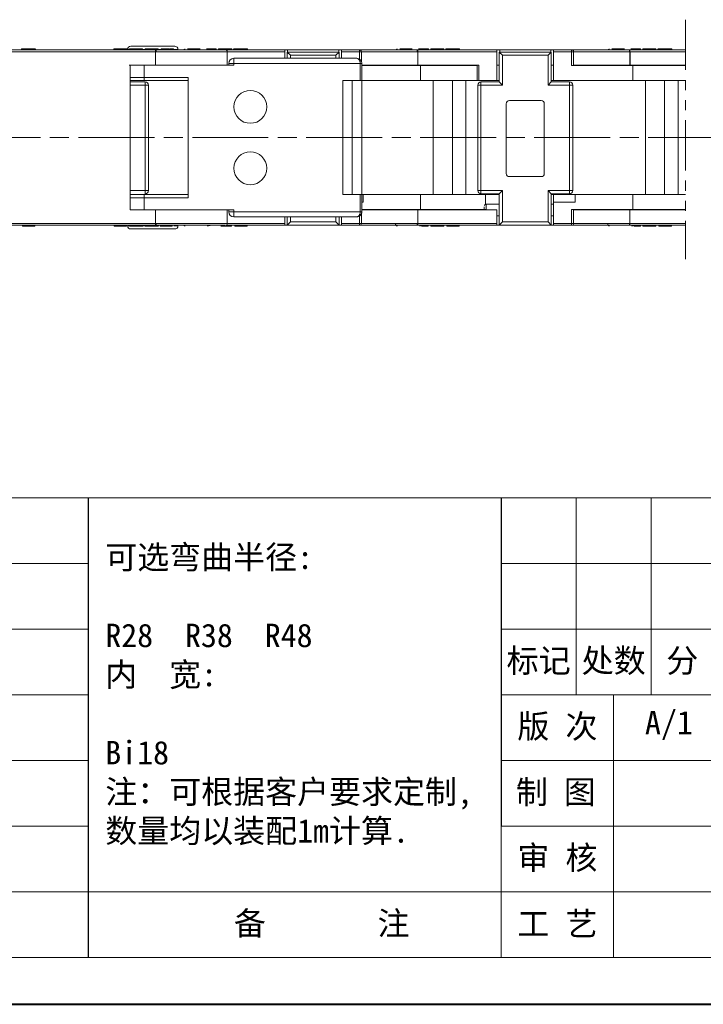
# Model space of a CAD drawing. Header units: millimetres. Extents: x 2978 to 3606, y -417 to 23.
# Tile 8 of 28: x 3250 to 3358, y -417 to -261. Entities that reach past the tile are written whole.
import ezdxf

# ---------------------------------------------------------------- set-up
doc = ezdxf.new("R2010")
doc.units = ezdxf.units.MM
for name, pattern in [('ACAD_ISO08W100', [36, 24, -3, 6, -3]), ('CENTER', [0.6, 0.375, -0.075, 0.075, -0.075]), ('PHANTOM2', [31.75, 15.875, -3.175, 3.175, -3.175, 3.175, -3.175])]:
    doc.linetypes.add(name, pattern=pattern)
doc.layers.add('中心线', color=1, linetype='CENTER', lineweight=25)
doc.layers.add('标注线', color=7, linetype='Continuous', lineweight=15)
doc.styles.add('样式 6', font='仿宋_GB2312.ttf')

msp = doc.modelspace()

# ---------------------------------------------------------------- linework, layer by layer
at = {"color": 3, "linetype": 'PHANTOM2', "lineweight": 9, "ltscale": 0.5}
msp.add_line((3355.41, -261.362), (3355.41, -299.154), dxfattribs=at)
at = {"color": 7, "linetype": 'Continuous', "lineweight": 15}
for p, q in [((3271.759, -266.116), (3243.612, -266.116)), ((3243.612, -266.42), (3271.762, -266.419)), ((3250.577, -265.965), (3250.577, -266.116)), ((3250.872, -266.116), (3250.872, -265.965)), ((3252.765, -266.116), (3252.765, -265.965)), ((3265.157, -265.965), (3265.157, -266.116)), ((3265.442, -265.965), (3265.442, -266.116)), ((3266.627, -266.116), (3266.691, -266.116)), ((3267.344, -266.116), (3267.344, -265.965)), ((3267.348, -266.047), (3267.348, -266.116)), ((3267.652, -266.047), (3267.348, -266.047)), ((3267.652, -265.965), (3267.652, -266.116)), ((3267.652, -265.965), (3269.175, -265.965)), ((3269.175, -265.965), (3269.175, -266.116)), ((3269.175, -265.965), (3269.707, -265.965)), ((3269.707, -265.965), (3269.707, -266.116)), ((3270.091, -266.047), (3269.707, -266.047)), ((3270.091, -265.965), (3270.091, -266.116)), ((3270.091, -265.965), (3272.165, -265.965)), ((3271.759, -266.307), (3271.759, -266.116)), ((3271.833, -266.116), (3271.759, -266.116)), ((3271.759, -266.419), (3271.759, -268.541)), ((3271.847, -266.416), (3271.762, -266.419)), ((3271.839, -266.137), (3271.823, -266.118)), ((3282.774, -266.116), (3271.833, -266.116)), ((3271.838, -266.137), (3271.835, -266.123)), ((3283.074, -266.416), (3271.847, -266.416)), ((3272.165, -265.965), (3272.165, -266.116)), ((3272.662, -266.047), (3272.165, -266.047)), ((3272.643, -266.116), (3272.643, -265.965)), ((3272.643, -265.965), (3273.174, -265.965)), ((3273.174, -265.965), (3273.174, -266.116)), ((3273.945, -265.965), (3273.945, -266.116)), ((3274.072, -265.965), (3274.072, -266.116)), ((3274.072, -265.965), (3274.604, -265.965)), ((3274.604, -265.965), (3274.604, -266.116)), ((3275.283, -266.047), (3274.604, -266.047)), ((3275.283, -266.116), (3275.283, -266.047)), ((3279.788, -265.965), (3280.954, -265.965)), ((3280.625, -266.116), (3280.106, -266.015)), ((3280.954, -266.116), (3280.954, -265.965)), ((3280.954, -265.965), (3281.33, -265.965)), ((3281.33, -265.965), (3281.33, -266.116)), ((3281.714, -265.965), (3283.769, -265.965)), ((3281.714, -265.965), (3281.714, -266.116)), ((3282.774, -266.116), (3292.163, -266.116)), ((3283.074, -268.541), (3283.074, -266.416)), ((3283.074, -266.42), (3292.163, -266.42)), ((3283.769, -266.116), (3283.769, -265.965)), ((3284.077, -265.965), (3284.077, -266.116)), ((3284.372, -266.116), (3284.372, -265.965)), ((3286.265, -266.116), (3286.265, -265.965)), ((3292.163, -266.42), (3292.163, -266.116)), ((3292.163, -266.116), (3292.592, -266.116)), ((3292.163, -266.42), (3292.163, -267.454)), ((3293.033, -266.986), (3292.533, -266.486)), ((3292.533, -266.486), (3292.533, -267.454)), ((3292.533, -266.486), (3300.733, -266.486)), ((3292.592, -266.486), (3292.592, -266.116)), ((3292.592, -266.116), (3300.675, -266.116)), ((3293.033, -266.986), (3300.233, -266.986)), ((3293.033, -267.454), (3293.033, -266.986)), ((3300.233, -266.986), (3300.733, -266.486)), ((3300.233, -266.986), (3300.233, -267.454)), ((3300.675, -266.116), (3300.675, -266.486)), ((3300.675, -266.116), (3301.104, -266.116)), ((3300.733, -267.454), (3300.733, -266.486)), ((3301.104, -266.116), (3303.955, -266.116)), ((3301.104, -266.116), (3301.104, -266.42)), ((3301.104, -267.454), (3301.104, -266.42)), ((3301.104, -266.42), (3303.955, -266.42)), ((3313.088, -266.116), (3303.955, -266.116)), ((3303.955, -266.42), (3303.955, -266.116)), ((3303.955, -266.42), (3303.955, -267.605)), ((3304.258, -266.42), (3303.955, -266.42)), ((3313.074, -266.416), (3304.258, -266.416)), ((3304.258, -267.964), (3304.258, -266.42)), ((3313.15, -266.418), (3313.074, -266.416)), ((3313.097, -266.118), (3313.083, -266.137)), ((3313.088, -266.116), (3313.162, -266.116)), ((3313.168, -266.42), (3313.156, -266.42)), ((3313.156, -268.541), (3313.156, -266.42)), ((3313.162, -266.116), (3313.162, -266.307)), ((3313.162, -266.116), (3325.663, -266.116)), ((3313.162, -266.307), (3313.168, -266.42)), ((3313.168, -266.42), (3325.663, -266.42)), ((3313.168, -268.541), (3313.168, -266.42)), ((3313.288, -265.965), (3314.454, -265.965)), ((3313.606, -266.015), (3313.402, -266.015)), ((3314.125, -266.116), (3313.606, -266.015)), ((3314.454, -266.116), (3314.454, -265.965)), ((3314.454, -265.965), (3314.83, -265.965)), ((3314.83, -265.965), (3314.83, -266.116)), ((3315.214, -265.965), (3317.269, -265.965)), ((3315.214, -265.965), (3315.214, -266.116)), ((3317.269, -266.116), (3317.269, -265.965)), ((3317.577, -265.965), (3317.577, -266.116)), ((3317.872, -266.116), (3317.872, -265.965)), ((3319.765, -266.116), (3319.765, -265.965)), ((3325.663, -266.42), (3325.663, -266.116)), ((3325.663, -266.116), (3326.092, -266.116)), ((3325.663, -266.42), (3325.663, -270.966)), ((3326.533, -266.986), (3326.033, -266.486)), ((3326.033, -266.486), (3326.033, -271.186)), ((3326.033, -266.486), (3334.233, -266.486)), ((3326.092, -266.486), (3326.092, -266.116)), ((3326.092, -266.116), (3334.175, -266.116)), ((3326.533, -271.686), (3326.533, -266.986)), ((3326.533, -266.986), (3333.733, -266.986)), ((3333.733, -266.986), (3334.233, -266.486)), ((3333.733, -266.986), (3333.733, -271.686)), ((3334.175, -266.116), (3334.175, -266.486)), ((3334.175, -266.116), (3334.604, -266.116)), ((3334.233, -271.186), (3334.233, -266.486)), ((3334.604, -266.116), (3337.455, -266.116)), ((3334.604, -266.116), (3334.604, -266.42)), ((3334.604, -270.966), (3334.604, -266.42)), ((3334.604, -266.42), (3337.455, -266.42)), ((3346.588, -266.116), (3337.455, -266.116)), ((3337.455, -266.42), (3337.455, -266.116)), ((3337.455, -266.42), (3337.455, -268.591)), ((3337.758, -266.42), (3337.455, -266.42)), ((3346.574, -266.416), (3337.758, -266.416)), ((3337.758, -268.591), (3337.758, -266.42)), ((3346.65, -266.418), (3346.574, -266.416)), ((3346.597, -266.118), (3346.583, -266.137)), ((3346.588, -266.116), (3346.662, -266.116)), ((3346.668, -266.42), (3346.656, -266.42)), ((3346.656, -268.541), (3346.656, -266.42)), ((3346.662, -266.116), (3346.662, -266.307)), ((3346.662, -266.116), (3355.41, -266.116)), ((3346.662, -266.307), (3346.668, -266.42)), ((3346.668, -266.42), (3355.41, -266.42)), ((3346.668, -268.541), (3346.668, -266.42)), ((3346.788, -265.965), (3347.954, -265.965)), ((3347.106, -266.015), (3346.902, -266.015)), ((3347.625, -266.116), (3347.106, -266.015)), ((3347.954, -266.116), (3347.954, -265.965)), ((3347.954, -265.965), (3348.33, -265.965)), ((3348.33, -265.965), (3348.33, -266.116)), ((3348.714, -265.965), (3348.714, -266.116)), ((3348.714, -265.965), (3350.769, -265.965)), ((3350.769, -266.116), (3350.769, -265.965)), ((3351.077, -265.965), (3351.077, -266.116)), ((3351.372, -266.116), (3351.372, -265.965)), ((3353.265, -266.116), (3353.265, -265.965)), ((3269.944, -268.548), (3267.604, -268.548)), ((3267.742, -268.541), (3267.742, -279.966)), ((3271.759, -268.541), (3267.742, -268.541)), ((3269.944, -268.548), (3269.944, -270.469)), ((3284.119, -268.548), (3269.944, -268.548)), ((3271.759, -268.541), (3283.074, -268.541)), ((3275.283, -268.548), (3275.283, -268.541)), ((3276.139, -268.541), (3276.139, -268.548)), ((3283.074, -268.541), (3283.319, -268.541)), ((3284.119, -268.254), (3283.319, -268.254)), ((3283.319, -268.254), (3283.319, -268.548)), ((3303.513, -267.454), (3284.119, -267.454)), ((3284.119, -267.454), (3284.119, -268.254)), ((3284.119, -268.254), (3284.119, -268.548)), ((3304.062, -268.254), (3284.119, -268.254)), ((3304.062, -270.969), (3304.062, -268.254)), ((3304.313, -268.254), (3304.062, -268.254)), ((3304.258, -268.541), (3313.156, -268.541)), ((3304.313, -270.969), (3304.313, -268.254)), ((3304.313, -268.591), (3313.606, -268.591)), ((3308.039, -268.541), (3308.039, -268.591)), ((3308.311, -268.591), (3308.311, -268.541)), ((3309.639, -268.541), (3309.639, -268.591)), ((3313.156, -268.541), (3313.168, -268.541)), ((3313.168, -268.541), (3322.812, -268.541)), ((3313.606, -268.591), (3313.606, -270.966)), ((3313.606, -268.591), (3322.509, -268.591)), ((3317.572, -268.591), (3317.572, -268.541)), ((3322.509, -268.541), (3322.509, -270.966)), ((3322.812, -270.966), (3322.812, -268.541)), ((3326.033, -268.541), (3325.663, -268.541)), ((3334.604, -268.541), (3334.233, -268.541)), ((3337.455, -268.591), (3347.106, -268.591)), ((3337.758, -268.541), (3346.656, -268.541)), ((3341.539, -268.541), (3341.539, -268.591)), ((3341.811, -268.591), (3341.811, -268.541)), ((3343.139, -268.541), (3343.139, -268.591)), ((3346.656, -268.541), (3346.668, -268.541)), ((3346.668, -268.541), (3355.41, -268.541)), ((3347.106, -268.591), (3347.106, -270.966)), ((3347.106, -268.591), (3355.41, -268.591)), ((3351.072, -268.591), (3351.072, -268.541)), ((3267.742, -270.469), (3269.944, -270.469)), ((3269.974, -270.969), (3267.742, -270.969)), ((3270.133, -271.186), (3267.742, -271.186)), ((3267.742, -271.686), (3270.133, -271.686)), ((3269.944, -270.469), (3276.89, -270.469)), ((3269.974, -270.969), (3276.89, -270.969)), ((3270.133, -271.686), (3270.133, -271.186)), ((3270.133, -271.686), (3270.133, -279.966)), ((3270.633, -271.686), (3270.133, -271.686)), ((3270.633, -271.686), (3270.633, -279.966)), ((3276.89, -270.469), (3276.89, -279.966)), ((3301.313, -270.969), (3304.062, -270.969)), ((3301.313, -279.966), (3301.313, -270.969)), ((3302.813, -270.969), (3302.813, -279.966)), ((3304.062, -270.969), (3304.313, -270.969)), ((3313.606, -270.966), (3304.313, -270.966)), ((3304.313, -270.969), (3304.313, -279.966)), ((3313.606, -270.966), (3322.509, -270.966)), ((3315.609, -270.966), (3315.609, -279.966)), ((3318.621, -279.966), (3318.621, -270.966)), ((3320.762, -270.966), (3320.762, -279.966)), ((3322.812, -270.966), (3322.509, -270.966)), ((3322.633, -279.966), (3322.633, -271.686)), ((3323.133, -271.686), (3322.633, -271.686)), ((3325.663, -270.966), (3322.812, -270.966)), ((3323.133, -271.186), (3323.133, -271.686)), ((3326.033, -271.186), (3323.133, -271.186)), ((3323.133, -279.966), (3323.133, -271.686)), ((3323.133, -271.686), (3326.533, -271.686)), ((3326.033, -270.966), (3325.663, -270.966)), ((3326.533, -271.686), (3326.033, -271.186)), ((3334.233, -271.186), (3333.733, -271.686)), ((3333.733, -271.686), (3337.133, -271.686)), ((3334.604, -270.966), (3334.233, -270.966)), ((3337.133, -271.186), (3334.233, -271.186)), ((3347.106, -270.966), (3334.604, -270.966)), ((3337.133, -271.686), (3337.133, -271.186)), ((3337.133, -271.686), (3337.133, -279.966)), ((3337.633, -271.686), (3337.133, -271.686)), ((3337.633, -271.686), (3337.633, -279.966)), ((3347.106, -270.966), (3355.41, -270.966)), ((3349.109, -270.966), (3349.109, -279.966)), ((3352.121, -279.966), (3352.121, -270.966)), ((3354.262, -270.966), (3354.262, -279.966)), ((3327.133, -274.636), (3327.133, -285.636)), ((3332.633, -274.136), (3327.633, -274.136)), ((3333.133, -285.636), (3333.133, -274.636)), ((3267.742, -279.966), (3267.742, -291.391)), ((3270.133, -279.966), (3270.133, -288.342)), ((3270.633, -279.966), (3270.633, -288.342)), ((3276.89, -279.966), (3276.89, -289.469)), ((3301.313, -288.969), (3301.313, -279.966)), ((3302.813, -279.966), (3302.813, -288.969)), ((3304.313, -279.966), (3304.313, -288.969)), ((3315.609, -279.966), (3315.609, -288.966)), ((3318.621, -288.966), (3318.621, -279.966)), ((3320.762, -279.966), (3320.762, -288.966)), ((3322.633, -288.342), (3322.633, -279.966)), ((3323.133, -288.342), (3323.133, -279.966)), ((3337.133, -279.966), (3337.133, -288.342)), ((3337.633, -279.966), (3337.633, -288.342)), ((3349.109, -279.966), (3349.109, -288.966)), ((3352.121, -288.966), (3352.121, -279.966)), ((3354.262, -279.966), (3354.262, -288.966)), ((3327.633, -286.136), (3332.633, -286.136)), ((3270.133, -288.342), (3267.742, -288.342)), ((3269.974, -288.969), (3267.769, -288.969)), ((3276.89, -288.969), (3269.974, -288.969)), ((3270.078, -288.842), (3270.133, -288.842)), ((3270.133, -288.342), (3270.633, -288.342)), ((3270.133, -288.842), (3270.133, -288.342)), ((3270.139, -288.966), (3271.014, -288.966)), ((3271.014, -288.969), (3271.014, -288.966)), ((3271.014, -288.966), (3276.89, -288.966)), ((3304.062, -288.969), (3301.313, -288.969)), ((3304.062, -291.685), (3304.062, -288.969)), ((3304.313, -288.969), (3304.062, -288.969)), ((3304.313, -288.966), (3304.514, -288.966)), ((3304.313, -291.685), (3304.313, -288.969)), ((3304.514, -290.178), (3304.514, -288.966)), ((3304.514, -288.966), (3313.606, -288.966)), ((3313.606, -288.966), (3313.606, -291.341)), ((3323.868, -288.966), (3313.606, -288.966)), ((3322.633, -288.342), (3323.133, -288.342)), ((3326.533, -288.342), (3323.133, -288.342)), ((3323.133, -288.342), (3323.133, -288.842)), ((3323.133, -288.842), (3326.033, -288.842)), ((3323.868, -290.492), (3323.868, -288.966)), ((3323.868, -288.966), (3326.033, -288.966)), ((3326.033, -288.842), (3326.533, -288.342)), ((3326.033, -288.842), (3326.033, -293.786)), ((3326.533, -293.286), (3326.533, -288.342)), ((3337.133, -288.342), (3333.733, -288.342)), ((3333.733, -288.342), (3333.733, -293.286)), ((3334.233, -288.842), (3333.733, -288.342)), ((3334.233, -288.842), (3337.133, -288.842)), ((3334.233, -293.786), (3334.233, -288.842)), ((3334.233, -288.966), (3334.604, -288.966)), ((3334.604, -288.966), (3338.014, -288.966)), ((3334.604, -290.178), (3334.604, -288.966)), ((3337.133, -288.342), (3337.633, -288.342)), ((3337.133, -288.842), (3337.133, -288.342)), ((3338.014, -290.178), (3338.014, -288.966)), ((3338.014, -288.966), (3347.106, -288.966)), ((3347.106, -288.966), (3347.106, -291.341)), ((3355.41, -288.966), (3347.106, -288.966)), ((3269.944, -289.469), (3267.742, -289.469)), ((3269.944, -289.469), (3269.944, -291.391)), ((3276.89, -289.469), (3269.944, -289.469)), ((3304.313, -290.178), (3304.514, -290.178)), ((3326.033, -290.481), (3323.946, -290.481)), ((3334.604, -290.481), (3334.233, -290.481)), ((3334.604, -290.178), (3338.014, -290.178)), ((3334.604, -293.512), (3334.604, -290.178)), ((3267.742, -291.391), (3271.754, -291.391)), ((3271.754, -291.391), (3271.754, -293.512)), ((3271.765, -291.391), (3271.754, -291.391)), ((3271.765, -293.512), (3271.765, -291.391)), ((3272.814, -291.391), (3271.765, -291.391)), ((3272.814, -291.391), (3284.119, -291.391)), ((3283.074, -293.515), (3283.074, -291.391)), ((3283.319, -291.391), (3283.319, -291.685)), ((3283.319, -291.685), (3284.119, -291.685)), ((3284.119, -291.391), (3284.119, -291.685)), ((3284.119, -291.685), (3304.062, -291.685)), ((3284.119, -291.685), (3284.119, -292.485)), ((3304.062, -291.685), (3304.313, -291.685)), ((3313.156, -291.391), (3304.258, -291.391)), ((3304.258, -293.512), (3304.258, -291.975)), ((3313.606, -291.341), (3304.313, -291.341)), ((3308.039, -291.341), (3308.039, -291.391)), ((3308.311, -291.391), (3308.311, -291.341)), ((3309.639, -291.341), (3309.639, -291.391)), ((3313.162, -293.513), (3313.162, -291.391)), ((3325.663, -291.391), (3313.168, -291.391)), ((3313.606, -291.341), (3323.868, -291.341)), ((3317.572, -291.391), (3317.572, -291.341)), ((3325.663, -291.391), (3325.663, -293.512)), ((3347.106, -291.341), (3337.455, -291.341)), ((3337.455, -291.341), (3337.455, -293.512)), ((3337.758, -293.512), (3337.758, -291.341)), ((3346.656, -291.391), (3337.758, -291.391)), ((3341.539, -291.341), (3341.539, -291.391)), ((3341.811, -291.391), (3341.811, -291.341)), ((3343.139, -291.341), (3343.139, -291.391)), ((3346.662, -293.513), (3346.662, -291.391)), ((3355.41, -291.391), (3346.668, -291.391)), ((3347.106, -291.341), (3355.41, -291.341)), ((3351.072, -291.391), (3351.072, -291.341)), ((3271.754, -293.512), (3243.612, -293.512)), ((3271.759, -293.624), (3271.754, -293.512)), ((3271.754, -293.512), (3271.765, -293.512)), ((3271.759, -293.815), (3271.759, -293.624)), ((3271.771, -293.514), (3271.847, -293.515)), ((3271.847, -293.515), (3283.074, -293.515)), ((3292.163, -293.512), (3283.074, -293.513)), ((3284.119, -292.485), (3303.513, -292.485)), ((3292.163, -292.485), (3292.163, -293.512)), ((3292.163, -293.815), (3292.163, -293.512)), ((3292.533, -292.485), (3292.533, -293.786)), ((3292.533, -293.786), (3293.033, -293.286)), ((3293.033, -293.286), (3293.033, -292.485)), ((3300.233, -293.286), (3293.033, -293.286)), ((3300.233, -292.485), (3300.233, -293.286)), ((3300.733, -293.786), (3300.233, -293.286)), ((3300.733, -293.786), (3300.733, -292.485)), ((3301.104, -293.512), (3301.104, -292.485)), ((3303.955, -293.512), (3301.104, -293.512)), ((3301.104, -293.512), (3301.104, -293.815)), ((3303.955, -292.334), (3303.955, -293.512)), ((3303.955, -293.815), (3303.955, -293.512)), ((3303.955, -293.512), (3304.258, -293.512)), ((3304.258, -293.515), (3313.074, -293.515)), ((3313.074, -293.515), (3313.159, -293.513)), ((3325.663, -293.512), (3313.159, -293.513)), ((3313.162, -293.815), (3313.162, -293.624)), ((3325.663, -292.3), (3326.033, -292.3)), ((3325.663, -293.815), (3325.663, -293.512)), ((3326.033, -293.786), (3326.533, -293.286)), ((3333.733, -293.286), (3326.533, -293.286)), ((3334.233, -293.786), (3333.733, -293.286)), ((3334.233, -292.3), (3334.604, -292.3)), ((3337.455, -293.512), (3334.604, -293.512)), ((3334.604, -293.512), (3334.604, -293.815)), ((3337.455, -293.815), (3337.455, -293.512)), ((3337.455, -293.512), (3337.758, -293.512)), ((3337.758, -293.515), (3346.574, -293.515)), ((3346.574, -293.515), (3346.659, -293.513)), ((3355.41, -293.513), (3346.659, -293.513)), ((3346.662, -293.815), (3346.662, -293.624)), ((3243.612, -293.815), (3271.759, -293.815)), ((3250.743, -293.815), (3250.743, -293.967)), ((3252.704, -293.967), (3252.704, -293.815)), ((3265.217, -293.967), (3265.217, -293.815)), ((3265.749, -293.967), (3265.217, -293.967)), ((3265.749, -293.967), (3265.749, -293.815)), ((3265.876, -293.967), (3265.876, -293.815)), ((3266.647, -293.967), (3266.647, -293.815)), ((3267.178, -293.967), (3266.647, -293.967)), ((3267.178, -293.815), (3267.178, -293.967)), ((3267.348, -293.815), (3267.348, -293.892)), ((3267.348, -293.892), (3267.656, -293.892)), ((3267.656, -293.967), (3267.656, -293.815)), ((3269.73, -293.967), (3267.656, -293.967)), ((3269.73, -293.967), (3269.73, -293.815)), ((3269.73, -293.892), (3270.114, -293.892)), ((3270.114, -293.967), (3270.114, -293.815)), ((3270.646, -293.967), (3270.114, -293.967)), ((3270.646, -293.967), (3270.646, -293.815)), ((3272.169, -293.967), (3270.646, -293.967)), ((3271.759, -293.815), (3271.833, -293.815)), ((3271.824, -293.814), (3271.838, -293.795)), ((3279.466, -293.815), (3271.833, -293.815)), ((3271.835, -293.809), (3271.838, -293.794)), ((3272.169, -293.967), (3272.169, -293.815)), ((3272.169, -293.892), (3272.321, -293.892)), ((3272.772, -293.815), (3272.772, -293.967)), ((3274.379, -293.967), (3274.379, -293.815)), ((3274.615, -293.892), (3275.283, -293.892)), ((3275.283, -293.892), (3275.283, -293.815)), ((3279.582, -293.795), (3279.598, -293.813)), ((3279.902, -293.916), (3280.106, -293.916)), ((3280.106, -293.916), (3280.625, -293.815)), ((3283.233, -293.967), (3282.067, -293.967)), ((3292.163, -293.815), (3282.833, -293.815)), ((3283.233, -293.967), (3283.233, -293.815)), ((3283.765, -293.967), (3283.233, -293.967)), ((3283.765, -293.967), (3283.765, -293.815)), ((3284.243, -293.815), (3284.243, -293.967)), ((3286.204, -293.967), (3286.204, -293.815)), ((3301.104, -293.815), (3292.163, -293.815)), ((3292.533, -293.786), (3300.733, -293.786)), ((3303.955, -293.815), (3301.104, -293.815)), ((3313.082, -293.795), (3313.098, -293.813)), ((3313.162, -293.815), (3313.088, -293.815)), ((3325.663, -293.815), (3313.162, -293.815)), ((3313.402, -293.916), (3313.606, -293.916)), ((3313.606, -293.916), (3314.125, -293.815)), ((3314.807, -293.967), (3313.763, -293.967)), ((3314.807, -293.967), (3314.807, -293.815)), ((3315.191, -293.967), (3315.191, -293.815)), ((3315.191, -293.967), (3315.567, -293.967)), ((3315.567, -293.815), (3315.567, -293.967)), ((3316.733, -293.967), (3315.567, -293.967)), ((3316.733, -293.967), (3316.733, -293.815)), ((3317.265, -293.967), (3316.733, -293.967)), ((3317.265, -293.967), (3317.265, -293.815)), ((3317.743, -293.815), (3317.743, -293.967)), ((3319.704, -293.967), (3319.704, -293.815)), ((3334.604, -293.815), (3325.663, -293.815)), ((3326.033, -293.786), (3334.233, -293.786)), ((3337.455, -293.815), (3334.604, -293.815)), ((3346.582, -293.795), (3346.598, -293.813)), ((3346.662, -293.815), (3346.588, -293.815)), ((3355.41, -293.815), (3346.662, -293.815)), ((3346.902, -293.916), (3347.106, -293.916)), ((3347.106, -293.916), (3347.625, -293.815)), ((3348.307, -293.967), (3347.263, -293.967)), ((3348.307, -293.967), (3348.307, -293.815)), ((3348.691, -293.967), (3348.691, -293.815)), ((3348.691, -293.967), (3349.067, -293.967)), ((3349.067, -293.815), (3349.067, -293.967)), ((3350.233, -293.967), (3349.067, -293.967)), ((3350.233, -293.967), (3350.233, -293.815)), ((3350.765, -293.967), (3350.233, -293.967)), ((3350.765, -293.967), (3350.765, -293.815)), ((3351.243, -293.815), (3351.243, -293.967)), ((3353.204, -293.967), (3353.204, -293.815))]:
    msp.add_line(p, q, dxfattribs=at)
at = {"color": 7, "lineweight": 15}
for p, q in [((3015.439, -336.829), (3261.162, -336.829)), ((3338.165, -336.829), (3338.165, -367.917)), ((3350.008, -336.829), (3350.008, -367.917)), ((3015.439, -347.192), (3261.162, -347.192)), ((3326.322, -347.192), (3432.91, -347.192)), ((3015.439, -357.554), (3261.162, -357.554)), ((3326.322, -357.554), (3432.91, -357.554)), ((3015.439, -367.917), (3261.162, -367.917)), ((3326.322, -367.917), (3432.91, -367.917)), ((3344.087, -367.917), (3344.087, -409.368)), ((3015.439, -378.28), (3261.162, -378.28)), ((3326.322, -378.28), (3502.489, -378.28)), ((3015.439, -388.643), (3261.162, -388.643)), ((3326.322, -388.643), (3432.91, -388.643)), ((3015.439, -399.005), (3326.322, -399.005)), ((3326.322, -399.005), (3432.91, -399.005))]:
    msp.add_line(p, q, dxfattribs=at)
at = {"color": 7, "lineweight": 13}
for p, q in [((3261.162, -336.829), (3592.793, -336.829)), ((3326.322, -409.368), (3326.322, -336.829)), ((3015.439, -409.368), (3326.322, -409.368)), ((3326.322, -409.368), (3592.793, -409.368))]:
    msp.add_line(p, q, dxfattribs=at)
at = {"color": 7}
for p, q in [((3261.162, -409.368), (3261.162, -336.829)), ((3326.322, -336.829), (3326.322, -388.643))]:
    msp.add_line(p, q, dxfattribs=at)
at = {"color": 7, "lineweight": 40}
msp.add_line((2978.429, -416.77), (3600.195, -416.77), dxfattribs=at)
at = {"color": 7, "linetype": 'Continuous', "lineweight": 15, "flags": 128}
msp.add_lwpolyline([(3323.946, -290.481), (3323.946, -290.551), (3323.946, -290.748), (3323.946, -291.043), (3323.946, -291.391)], dxfattribs=at)
at = {"color": 7, "linetype": 'Continuous', "lineweight": 15}
for centre, radius, start, end in [((3267.85, -266.047), 0.502, 90, 180), ((3274.781, -266.047), 0.502, 0, 90), ((3282.774, -266.416), 0.3, 0, 90), ((3303.955, -266.42), 0.303, 360, 90), ((3320.42, -267.123), 7.303, 173.58426, 174.45965), ((3337.455, -266.42), 0.303, 0, 90), ((3353.92, -267.123), 7.303, 173.58426, 174.45965), ((3284.119, -268.254), 0.8, 90, 180), ((3270.133, -271.686), 0.5, 360, 90), ((3323.133, -271.686), 0.5, 90, 180), ((3337.133, -271.686), 0.5, 360, 90), ((3286.713, -275.119), 2.6, 0, 180), ((3327.633, -274.636), 0.5, 90, 180), ((3332.633, -274.636), 0.5, 0, 90), ((3286.713, -275.119), 2.6, 180, 0), ((3286.713, -284.819), 2.6, 0, 180), ((3286.713, -284.819), 2.6, 180, 0), ((3327.633, -285.636), 0.5, 180, 270), ((3332.633, -285.636), 0.5, 270, 0), ((3270.133, -288.342), 0.5, 270, 360), ((3323.133, -288.342), 0.5, 180, 270), ((3337.133, -288.342), 0.5, 270, 360), ((3323.946, -290.785), 0.303, 89.99942, 180), ((3284.119, -291.685), 0.8, 180, 270), ((3264.502, -292.808), 7.303, 353.58426, 354.45965), ((3282.774, -293.515), 0.3, 270, 0), ((3303.955, -293.512), 0.303, 270, 0), ((3337.455, -293.512), 0.303, 270, 0), ((3267.85, -293.892), 0.502, 180, 270), ((3274.781, -293.892), 0.502, 270, 0)]:
    msp.add_arc(centre, radius, start, end, dxfattribs=at)
for points, knots in [([(3271.315, -265.545), (3270.88, -265.545), (3270.207, -265.545), (3269.399, -265.545), (3268.848, -265.545), (3268.4, -265.545), (3267.968, -265.545), (3267.896, -265.545), (3267.85, -265.545)], [0, 0, 0, 0, 0.2394429, 0.3696721, 0.5, 0.6302291, 0.7605571, 1, 1, 1, 1]), ([(3274.781, -265.545), (3274.734, -265.545), (3274.663, -265.545), (3274.231, -265.545), (3273.783, -265.545), (3273.232, -265.545), (3272.424, -265.545), (3271.751, -265.545), (3271.315, -265.545)], [0, 0, 0, 0, 0.2394429, 0.3696721, 0.5, 0.6302291, 0.7605571, 1, 1, 1, 1]), ([(3250.599, -265.965), (3250.597, -265.965), (3250.592, -265.965), (3250.703, -265.965), (3250.825, -265.965), (3250.872, -265.965)], [0, 0, 0, 0, 0.4517384, 0.7917478, 1, 1, 1, 1]), ([(3250.872, -265.965), (3250.949, -265.965), (3251.102, -265.965), (3251.457, -265.965), (3251.837, -265.965), (3252.215, -265.965), (3252.485, -265.965), (3252.64, -265.965), (3252.717, -265.965), (3252.761, -265.965), (3252.771, -265.965), (3252.738, -265.965), (3252.651, -265.965), (3252.528, -265.965), (3252.479, -265.965)], [0, 0, 0, 0, 0.0777255, 0.155352, 0.2765945, 0.3622698, 0.4485218, 0.5255911, 0.5864532, 0.6488305, 0.7458294, 0.8445582, 0.9391331, 1, 1, 1, 1]), ([(3265.16, -265.965), (3265.159, -265.965), (3265.152, -265.965), (3265.185, -265.965), (3265.27, -265.965), (3265.393, -265.965), (3265.442, -265.965)], [0, 0, 0, 0, 0.0731097, 0.4331465, 0.7780351, 1, 1, 1, 1]), ([(3265.442, -265.965), (3265.518, -265.965), (3265.671, -265.965), (3266.028, -265.965), (3266.414, -265.965), (3266.801, -265.965), (3267.078, -265.965), (3267.273, -265.965), (3267.361, -265.965), (3267.345, -265.965), (3267.219, -265.965), (3267.096, -265.965), (3267.049, -265.965)], [0, 0, 0, 0, 0.0771763, 0.1541796, 0.2778011, 0.3661907, 0.4551459, 0.5335438, 0.6591649, 0.8480782, 0.9422939, 1, 1, 1, 1]), ([(3271.833, -266.116), (3271.833, -266.116), (3271.833, -266.116), (3271.833, -266.116), (3271.832, -266.116), (3271.828, -266.117), (3271.82, -266.119), (3271.806, -266.132), (3271.786, -266.17), (3271.771, -266.226), (3271.763, -266.278), (3271.76, -266.298), (3271.76, -266.305), (3271.759, -266.307)], [0, 0, 0, 0, 0.0003039, 0.0025681, 0.0087436, 0.031923, 0.12189, 0.2730735, 0.5000954, 0.8171581, 0.9381522, 0.9785625, 1, 1, 1, 1]), ([(3271.762, -266.419), (3271.763, -266.403), (3271.765, -266.365), (3271.762, -266.329), (3271.759, -266.307)], [0, 0, 0, 0, 0.4174922, 1, 1, 1, 1]), ([(3271.847, -266.416), (3271.847, -266.379), (3271.847, -266.321), (3271.845, -266.251), (3271.843, -266.203), (3271.841, -266.163), (3271.839, -266.146), (3271.838, -266.137)], [0, 0, 0, 0, 0.3148818, 0.4843781, 0.6574617, 0.8305346, 1, 1, 1, 1]), ([(3273.176, -265.965), (3273.175, -265.965), (3273.173, -265.965), (3273.196, -265.965), (3273.242, -265.965), (3273.325, -265.965), (3273.459, -265.965), (3273.625, -265.965), (3273.807, -265.965), (3273.899, -265.965), (3273.945, -265.965)], [0, 0, 0, 0, 0.1409395, 0.2646724, 0.3666082, 0.4482362, 0.5543064, 0.7279958, 0.8636308, 1, 1, 1, 1]), ([(3276.442, -266.015), (3276.419, -266.017), (3276.375, -266.02), (3276.308, -266.045), (3276.253, -266.075), (3276.229, -266.107), (3276.222, -266.116)], [0, 0, 0, 0, 0.2816795, 0.5233129, 0.8524662, 1, 1, 1, 1]), ([(3276.817, -265.965), (3276.815, -265.965), (3276.811, -265.965), (3276.86, -265.965), (3276.99, -265.965), (3277.196, -265.965), (3277.52, -265.965), (3277.916, -265.965), (3278.277, -265.965), (3278.525, -265.965), (3278.687, -265.965), (3278.763, -265.965), (3278.782, -265.965), (3278.777, -265.965), (3278.78, -265.965), (3278.779, -265.965), (3278.779, -265.965)], [0, 0, 0, 0, 0.0609658, 0.1225554, 0.1669432, 0.2113739, 0.2788702, 0.3732011, 0.4466314, 0.4991848, 0.5440103, 0.5992543, 0.6439555, 0.6892613, 0.7798958, 1, 1, 1, 1]), ([(3284.099, -265.965), (3284.097, -265.965), (3284.092, -265.965), (3284.203, -265.965), (3284.325, -265.965), (3284.372, -265.965)], [0, 0, 0, 0, 0.4517384, 0.7917478, 1, 1, 1, 1]), ([(3284.372, -265.965), (3284.449, -265.965), (3284.602, -265.965), (3284.957, -265.965), (3285.337, -265.965), (3285.715, -265.965), (3285.985, -265.965), (3286.14, -265.965), (3286.217, -265.965), (3286.261, -265.965), (3286.271, -265.965), (3286.238, -265.965), (3286.151, -265.965), (3286.028, -265.965), (3285.979, -265.965)], [0, 0, 0, 0, 0.0777255, 0.155352, 0.2765945, 0.3622698, 0.4485218, 0.5255911, 0.5864532, 0.6488305, 0.7458294, 0.8445582, 0.9391331, 1, 1, 1, 1]), ([(3309.942, -266.015), (3309.919, -266.017), (3309.875, -266.02), (3309.808, -266.045), (3309.753, -266.075), (3309.729, -266.107), (3309.722, -266.116)], [0, 0, 0, 0, 0.2816795, 0.5233129, 0.8524662, 1, 1, 1, 1]), ([(3310.317, -265.965), (3310.315, -265.965), (3310.311, -265.965), (3310.36, -265.965), (3310.49, -265.965), (3310.696, -265.965), (3311.02, -265.965), (3311.416, -265.965), (3311.777, -265.965), (3312.025, -265.965), (3312.187, -265.965), (3312.263, -265.965), (3312.282, -265.965), (3312.277, -265.965), (3312.28, -265.965), (3312.279, -265.965), (3312.279, -265.965)], [0, 0, 0, 0, 0.0609658, 0.1225554, 0.1669432, 0.2113739, 0.2788702, 0.3732011, 0.4466314, 0.4991848, 0.5440103, 0.5992543, 0.6439555, 0.6892613, 0.7798958, 1, 1, 1, 1]), ([(3313.162, -266.307), (3313.159, -266.285), (3313.154, -266.246), (3313.141, -266.193), (3313.126, -266.15), (3313.106, -266.121), (3313.094, -266.118), (3313.088, -266.116)], [0, 0, 0, 0, 0.201, 0.3493569, 0.5906876, 0.8011402, 1, 1, 1, 1]), ([(3317.599, -265.965), (3317.597, -265.965), (3317.592, -265.965), (3317.703, -265.965), (3317.825, -265.965), (3317.872, -265.965)], [0, 0, 0, 0, 0.4517384, 0.7917478, 1, 1, 1, 1]), ([(3317.872, -265.965), (3317.949, -265.965), (3318.102, -265.965), (3318.457, -265.965), (3318.837, -265.965), (3319.215, -265.965), (3319.485, -265.965), (3319.64, -265.965), (3319.717, -265.965), (3319.761, -265.965), (3319.771, -265.965), (3319.738, -265.965), (3319.651, -265.965), (3319.528, -265.965), (3319.479, -265.965)], [0, 0, 0, 0, 0.0777255, 0.155352, 0.2765945, 0.3622698, 0.4485218, 0.5255911, 0.5864532, 0.6488305, 0.7458294, 0.8445582, 0.9391331, 1, 1, 1, 1]), ([(3343.442, -266.015), (3343.419, -266.017), (3343.375, -266.02), (3343.308, -266.045), (3343.253, -266.075), (3343.229, -266.107), (3343.222, -266.116)], [0, 0, 0, 0, 0.2816795, 0.5233129, 0.8524662, 1, 1, 1, 1]), ([(3343.817, -265.965), (3343.815, -265.965), (3343.811, -265.965), (3343.86, -265.965), (3343.99, -265.965), (3344.196, -265.965), (3344.52, -265.965), (3344.916, -265.965), (3345.277, -265.965), (3345.525, -265.965), (3345.687, -265.965), (3345.763, -265.965), (3345.782, -265.965), (3345.777, -265.965), (3345.78, -265.965), (3345.779, -265.965), (3345.779, -265.965)], [0, 0, 0, 0, 0.0609658, 0.1225554, 0.1669432, 0.2113739, 0.2788702, 0.3732011, 0.4466314, 0.4991848, 0.5440103, 0.5992543, 0.6439555, 0.6892613, 0.7798958, 1, 1, 1, 1]), ([(3346.662, -266.307), (3346.659, -266.285), (3346.654, -266.246), (3346.641, -266.193), (3346.626, -266.15), (3346.606, -266.121), (3346.594, -266.118), (3346.588, -266.116)], [0, 0, 0, 0, 0.201, 0.3493569, 0.5906876, 0.8011402, 1, 1, 1, 1]), ([(3351.099, -265.965), (3351.097, -265.965), (3351.092, -265.965), (3351.203, -265.965), (3351.325, -265.965), (3351.372, -265.965)], [0, 0, 0, 0, 0.4517384, 0.7917478, 1, 1, 1, 1]), ([(3351.372, -265.965), (3351.449, -265.965), (3351.602, -265.965), (3351.957, -265.965), (3352.337, -265.965), (3352.715, -265.965), (3352.985, -265.965), (3353.14, -265.965), (3353.217, -265.965), (3353.261, -265.965), (3353.271, -265.965), (3353.238, -265.965), (3353.151, -265.965), (3353.028, -265.965), (3352.979, -265.965)], [0, 0, 0, 0, 0.0777255, 0.155352, 0.2765945, 0.3622698, 0.4485218, 0.5255911, 0.5864532, 0.6488305, 0.7458294, 0.8445582, 0.9391331, 1, 1, 1, 1]), ([(3304.062, -268.254), (3304.06, -268.203), (3304.056, -268.1), (3304.024, -267.95), (3303.973, -267.808), (3303.877, -267.637), (3303.721, -267.486), (3303.582, -267.464), (3303.513, -267.454)], [0, 0, 0, 0, 0.1085641, 0.2220729, 0.3421572, 0.4701967, 0.7396145, 1, 1, 1, 1]), ([(3304.313, -268.254), (3304.311, -268.203), (3304.305, -268.1), (3304.259, -267.95), (3304.184, -267.808), (3304.047, -267.641), (3303.82, -267.488), (3303.617, -267.465), (3303.513, -267.454)], [0, 0, 0, 0, 0.10857453, 0.2220852, 0.34216311, 0.47018851, 0.72891662, 1, 1, 1, 1]), ([(3269.974, -270.969), (3269.973, -270.969), (3269.97, -270.969), (3269.963, -270.946), (3269.954, -270.859), (3269.948, -270.728), (3269.944, -270.59), (3269.944, -270.502), (3269.944, -270.469)], [0, 0, 0, 0, 0.0165397, 0.2316725, 0.4468122, 0.6617613, 0.876348, 1, 1, 1, 1]), ([(3269.974, -288.969), (3269.973, -288.969), (3269.97, -288.97), (3269.963, -288.993), (3269.954, -289.08), (3269.948, -289.211), (3269.944, -289.349), (3269.944, -289.437), (3269.944, -289.469)], [0, 0, 0, 0, 0.0165397, 0.2316725, 0.4468122, 0.6617613, 0.876348, 1, 1, 1, 1]), ([(3303.513, -292.485), (3303.582, -292.475), (3303.721, -292.453), (3303.877, -292.302), (3303.973, -292.131), (3304.024, -291.989), (3304.056, -291.839), (3304.06, -291.736), (3304.062, -291.685)], [0, 0, 0, 0, 0.2603852, 0.5298026, 0.6578277, 0.7779069, 0.8914206, 1, 1, 1, 1]), ([(3303.513, -292.485), (3303.617, -292.474), (3303.82, -292.451), (3304.047, -292.298), (3304.184, -292.131), (3304.259, -291.989), (3304.305, -291.839), (3304.311, -291.736), (3304.313, -291.685)], [0, 0, 0, 0, 0.2710836, 0.5298119, 0.6578457, 0.7779266, 0.8914344, 1, 1, 1, 1]), ([(3323.642, -290.976), (3323.642, -291.002), (3323.642, -291.06), (3323.642, -291.197), (3323.642, -291.315), (3323.642, -291.391)], [0, 0, 0, 0, 0.2329614, 0.5028625, 1, 1, 1, 1]), ([(3271.833, -293.815), (3271.826, -293.813), (3271.811, -293.808), (3271.789, -293.768), (3271.77, -293.707), (3271.763, -293.652), (3271.759, -293.624)], [0, 0, 0, 0, 0.2446945, 0.4999669, 0.74569, 1, 1, 1, 1]), ([(3271.838, -293.794), (3271.839, -293.786), (3271.841, -293.769), (3271.843, -293.729), (3271.845, -293.681), (3271.847, -293.611), (3271.847, -293.553), (3271.847, -293.515)], [0, 0, 0, 0, 0.169464, 0.3425363, 0.51562, 0.6851168, 1, 1, 1, 1]), ([(3309.639, -293.613), (3309.64, -293.637), (3309.643, -293.681), (3309.668, -293.749), (3309.713, -293.819), (3309.781, -293.875), (3309.863, -293.91), (3309.915, -293.914), (3309.942, -293.916)], [0, 0, 0, 0, 0.1487779, 0.2764002, 0.4502453, 0.6721092, 0.8266342, 1, 1, 1, 1]), ([(3313.162, -293.624), (3313.159, -293.647), (3313.154, -293.686), (3313.141, -293.739), (3313.126, -293.782), (3313.106, -293.811), (3313.094, -293.814), (3313.088, -293.815)], [0, 0, 0, 0, 0.20095739, 0.34935816, 0.59071692, 0.80115549, 1, 1, 1, 1]), ([(3313.159, -293.513), (3313.158, -293.529), (3313.156, -293.567), (3313.16, -293.603), (3313.162, -293.624)], [0, 0, 0, 0, 0.4175448, 1, 1, 1, 1]), ([(3343.139, -293.613), (3343.14, -293.637), (3343.143, -293.681), (3343.168, -293.749), (3343.213, -293.819), (3343.281, -293.875), (3343.363, -293.91), (3343.415, -293.914), (3343.442, -293.916)], [0, 0, 0, 0, 0.1487779, 0.2764002, 0.4502453, 0.6721092, 0.8266342, 1, 1, 1, 1]), ([(3346.662, -293.624), (3346.659, -293.647), (3346.654, -293.686), (3346.641, -293.739), (3346.626, -293.782), (3346.606, -293.811), (3346.594, -293.814), (3346.588, -293.815)], [0, 0, 0, 0, 0.20095739, 0.34935816, 0.59071692, 0.80115549, 1, 1, 1, 1]), ([(3346.659, -293.513), (3346.658, -293.529), (3346.656, -293.567), (3346.66, -293.603), (3346.662, -293.624)], [0, 0, 0, 0, 0.4175448, 1, 1, 1, 1]), ([(3252.704, -293.967), (3252.706, -293.967), (3252.711, -293.967), (3252.661, -293.967), (3252.532, -293.967), (3252.325, -293.967), (3252.002, -293.967), (3251.605, -293.967), (3251.244, -293.967), (3250.996, -293.967), (3250.834, -293.967), (3250.758, -293.967), (3250.739, -293.967), (3250.745, -293.967), (3250.741, -293.967), (3250.742, -293.967), (3250.743, -293.967)], [0, 0, 0, 0, 0.0609658, 0.1225554, 0.1669432, 0.2113739, 0.2788702, 0.3732011, 0.4466314, 0.4991848, 0.5440103, 0.5992543, 0.6439555, 0.6892613, 0.7798958, 1, 1, 1, 1]), ([(3265.876, -293.967), (3265.857, -293.967), (3265.811, -293.967), (3265.759, -293.967), (3265.745, -293.967), (3265.747, -293.967), (3265.749, -293.967)], [0, 0, 0, 0, 0.120772, 0.2994165, 0.6037382, 1, 1, 1, 1]), ([(3266.645, -293.967), (3266.646, -293.967), (3266.648, -293.967), (3266.625, -293.967), (3266.579, -293.967), (3266.496, -293.967), (3266.362, -293.967), (3266.196, -293.967), (3266.014, -293.967), (3265.922, -293.967), (3265.876, -293.967)], [0, 0, 0, 0, 0.1409395, 0.2646724, 0.3666082, 0.4482362, 0.5543064, 0.7279958, 0.8636308, 1, 1, 1, 1]), ([(3267.85, -294.394), (3267.896, -294.394), (3267.968, -294.394), (3268.4, -294.394), (3268.848, -294.394), (3269.399, -294.394), (3270.207, -294.394), (3270.88, -294.394), (3271.315, -294.394)], [0, 0, 0, 0, 0.2394429, 0.3696721, 0.5, 0.6302291, 0.7605571, 1, 1, 1, 1]), ([(3271.315, -294.394), (3271.751, -294.394), (3272.424, -294.394), (3273.232, -294.394), (3273.783, -294.394), (3274.231, -294.394), (3274.663, -294.394), (3274.734, -294.394), (3274.781, -294.394)], [0, 0, 0, 0, 0.2394429, 0.3696721, 0.5, 0.6302291, 0.7605571, 1, 1, 1, 1]), ([(3274.379, -293.967), (3274.303, -293.967), (3274.15, -293.967), (3273.793, -293.967), (3273.407, -293.967), (3273.02, -293.967), (3272.743, -293.967), (3272.59, -293.967), (3272.517, -293.967), (3272.478, -293.967), (3272.472, -293.967), (3272.509, -293.967), (3272.602, -293.967), (3272.725, -293.967), (3272.772, -293.967)], [0, 0, 0, 0, 0.0771182, 0.1540637, 0.2775921, 0.3659153, 0.4548035, 0.5331425, 0.5953066, 0.659002, 0.7527697, 0.8481925, 0.9423373, 1, 1, 1, 1]), ([(3276.218, -293.815), (3276.241, -293.838), (3276.283, -293.877), (3276.363, -293.91), (3276.415, -293.914), (3276.442, -293.916)], [0, 0, 0, 0, 0.3844008, 0.674514, 1, 1, 1, 1]), ([(3282.668, -293.815), (3282.663, -293.815), (3282.65, -293.815), (3281.558, -293.815), (3280.153, -293.815), (3279.466, -293.815)], [0, 0, 0, 0, 0.260806, 0.638181, 1, 1, 1, 1]), ([(3286.204, -293.967), (3286.206, -293.967), (3286.211, -293.967), (3286.161, -293.967), (3286.032, -293.967), (3285.825, -293.967), (3285.502, -293.967), (3285.105, -293.967), (3284.744, -293.967), (3284.496, -293.967), (3284.334, -293.967), (3284.258, -293.967), (3284.239, -293.967), (3284.245, -293.967), (3284.241, -293.967), (3284.242, -293.967), (3284.243, -293.967)], [0, 0, 0, 0, 0.0609658, 0.1225554, 0.1669432, 0.2113739, 0.2788702, 0.3732011, 0.4466314, 0.4991848, 0.5440103, 0.5992543, 0.6439555, 0.6892613, 0.7798958, 1, 1, 1, 1]), ([(3313.088, -293.815), (3312.013, -293.815), (3309.816, -293.815), (3306.879, -293.815), (3304.903, -293.815), (3304.248, -293.815), (3304.12, -293.815)], [0, 0, 0, 0, 0.2995711, 0.6120218, 0.9244725, 1, 1, 1, 1]), ([(3319.704, -293.967), (3319.706, -293.967), (3319.711, -293.967), (3319.661, -293.967), (3319.532, -293.967), (3319.325, -293.967), (3319.002, -293.967), (3318.605, -293.967), (3318.244, -293.967), (3317.996, -293.967), (3317.834, -293.967), (3317.758, -293.967), (3317.739, -293.967), (3317.745, -293.967), (3317.741, -293.967), (3317.742, -293.967), (3317.743, -293.967)], [0, 0, 0, 0, 0.0609658, 0.1225554, 0.1669432, 0.2113739, 0.2788702, 0.3732011, 0.4466314, 0.4991848, 0.5440103, 0.5992543, 0.6439555, 0.6892613, 0.7798958, 1, 1, 1, 1]), ([(3346.588, -293.815), (3345.513, -293.815), (3343.316, -293.815), (3340.379, -293.815), (3338.403, -293.815), (3337.748, -293.815), (3337.62, -293.815)], [0, 0, 0, 0, 0.2995711, 0.6120218, 0.9244725, 1, 1, 1, 1]), ([(3353.204, -293.967), (3353.206, -293.967), (3353.211, -293.967), (3353.161, -293.967), (3353.032, -293.967), (3352.825, -293.967), (3352.502, -293.967), (3352.105, -293.967), (3351.744, -293.967), (3351.496, -293.967), (3351.334, -293.967), (3351.258, -293.967), (3351.239, -293.967), (3351.245, -293.967), (3351.241, -293.967), (3351.242, -293.967), (3351.243, -293.967)], [0, 0, 0, 0, 0.0609658, 0.1225554, 0.1669432, 0.2113739, 0.2788702, 0.3732011, 0.4466314, 0.4991848, 0.5440103, 0.5992543, 0.6439555, 0.6892613, 0.7798958, 1, 1, 1, 1])]:
    msp.add_open_spline(points, degree=3, knots=knots, dxfattribs=at)
for points in [[(3313.074, -266.416), (3313.074, -266.377), (3313.075, -266.298), (3313.078, -266.199), (3313.082, -266.13), (3313.086, -266.121), (3313.088, -266.116)], [(3346.574, -266.416), (3346.574, -266.377), (3346.575, -266.298), (3346.578, -266.199), (3346.582, -266.13), (3346.586, -266.121), (3346.588, -266.116)], [(3313.088, -293.815), (3313.086, -293.811), (3313.082, -293.802), (3313.078, -293.733), (3313.075, -293.633), (3313.074, -293.555), (3313.074, -293.515)], [(3346.588, -293.815), (3346.586, -293.811), (3346.582, -293.802), (3346.578, -293.733), (3346.575, -293.633), (3346.574, -293.555), (3346.574, -293.515)]]:
    msp.add_open_spline(points, degree=3, dxfattribs=at)
at = {"layer": '中心线', "linetype": 'ACAD_ISO08W100', "lineweight": 13, "ltscale": 0.5}
msp.add_line((3541.557, -279.966), (3135.502, -279.966), dxfattribs=at)

# ---------------------------------------------------------------- texts
at = {"layer": '标注线', "color": 7, "lineweight": 18, "style": '样式 6'}
for s, insert, char_height, width, attachment_point in [('{\\H1.389x;可选弯曲半径:\\P\\PR28  R38  R48  \\P内  宽:\\P\\PBi18\\P注：可根据客户要求定制,\\P数量均以装配1m计算.}', (3263.81, -368.015), 2.66471, 80.06434, 4), ('标记', (3332.244, -362.736), 3.7166, 11.84315, 5), ('处数', (3344.087, -362.736), 3.7166, 11.84315, 5), ('分 区', (3358.732, -362.736), 3.7166, 17.32243, 5), ('版 次', (3335.204, -373.099), 3.7166, 17.76473, 5), ('A/1', (3352.815, -372.761), 3.7166, 11.84315, 5), ('{\\H0.9943x;制 图}', (3334.961, -383.461), 3.71663, 17.27878, 5), ('审 核', (3335.204, -393.824), 3.7166, 17.76473, 5), ('{\\H1.389x;备       注}', (3297.981, -404.187), 2.66471, 38.93383, 5), ('{\\H1.389x;备       注}', (3297.981, -404.187), 2.66471, 38.93383, 5), ('工 艺', (3335.204, -404.187), 3.7166, 17.76473, 5)]:
    msp.add_mtext(s, dxfattribs=dict(at, insert=insert, char_height=char_height, width=width, attachment_point=attachment_point))

doc.saveas('drawing.dxf')
